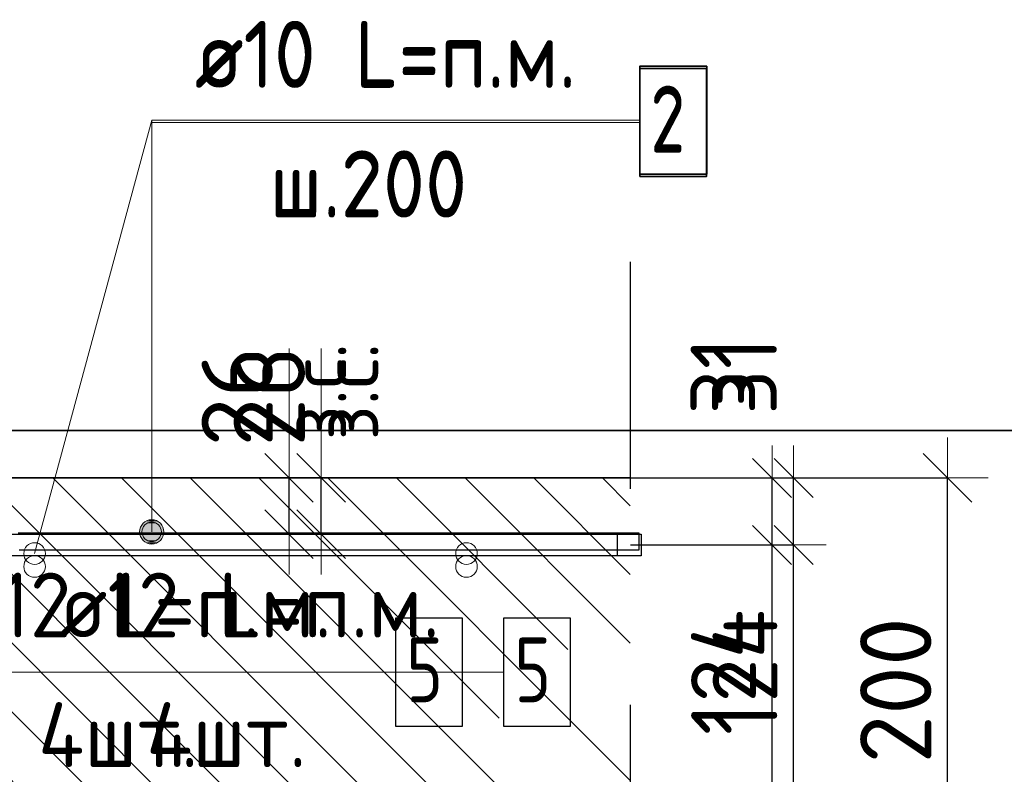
# Model space of a CAD drawing. Header units: metres. Extents: x -38 to 97, y -15 to 21.
# Tile 82 of 256: x 72.334 to 72.79, y 1.113 to 1.462. Entities that reach past the tile are written whole.
import ezdxf

# ---------------------------------------------------------------- set-up
doc = ezdxf.new("R2010")
doc.units = ezdxf.units.M
doc.header["$PDMODE"] = 65
doc.linetypes.add('______4', pattern=[0.135, 0.105, -0.03])
for name, color, linetype, lineweight in [('XR$4$Арм. стержнями верхней зоны', 180, 'Continuous', 35), ('XR$4$Арм.стержн. Арматура края', 96, 'Continuous', 35), ('XR$4$Арм.стержн. Доп. арматура', 180, 'Continuous', 35), ('XR$4$ВК__отв в полу 1-2 эт', 220, 'Continuous', 25), ('XR$4$Размерная линия (1)', 7, 'Continuous', 13), ('XR$4$Размерная линия_ общее', 7, 'Continuous', 13), ('XR$5$Арм. стержнями верхней зоны', 180, 'Continuous', 35), ('XR$5$Арм.стержн. Арматура края', 96, 'Continuous', 35), ('XR$5$Арм.стержн. Доп. арматура', 180, 'Continuous', 35), ('XR$5$ВК__отв в полу 1-2 эт', 220, 'Continuous', 25), ('XR$5$Размерная линия (1)', 7, 'Continuous', 13), ('XR$5$Размерная линия_ общее', 7, 'Continuous', 13), ('XR$6$Текст_ примечание', 7, 'Continuous', 13)]:
    doc.layers.add(name, color=color, linetype=linetype, lineweight=lineweight)
doc.styles.add('ISOCPEUR', font='txt')
doc.dimstyles.new('DIMSTYLE_11', dxfattribs={"dimtxt": 0.033, "dimasz": 0.0375, "dimexe": 0, "dimexo": 0, "dimgap": 0.0165, "dimtad": 2, "dimdec": 0, "dimlfac": 1000, "dimrnd": 1, "dimzin": 12, "dimdsep": 46, "dimtxsty": 'ISOCPEUR', "dimblk1": 'ALL_ML_STRICH', "dimblk2": 'ALL_ML_STRICH', "dimsah": 1, "dimcen": 0, "dimclrd": 7, "dimclre": 256, "dimclrt": 7, "dimadec": 0, "dimazin": 0, "dimtfac": 1, "dimtdec": 0, "dimtix": 1, "dimtmove": 2, "dimatfit": 3, "dimfxl": 0, "dimtvp": 1.2, "dimtzin": 0, "dimlwd": 0, "dimlwe": -3, "dimarcsym": 0})
doc.dimstyles.new('DIMSTYLE_12', dxfattribs={"dimtxt": 0.03, "dimasz": 0.03, "dimexe": 0, "dimexo": 0, "dimgap": 0.015, "dimtad": 2, "dimdec": 0, "dimlfac": 1000, "dimrnd": 1, "dimzin": 12, "dimdsep": 46, "dimtxsty": 'ISOCPEUR', "dimblk1": 'ALL_ML_STRICH', "dimblk2": 'ALL_ML_STRICH', "dimsah": 1, "dimcen": 0, "dimclrd": 7, "dimclre": 256, "dimclrt": 7, "dimadec": 0, "dimazin": 0, "dimtfac": 1, "dimtdec": 0, "dimtix": 1, "dimtmove": 2, "dimatfit": 3, "dimfxl": 0, "dimtzin": 0, "dimlwd": 0, "dimlwe": -3, "dimarcsym": 0})
doc.dimstyles.new('DIMSTYLE_14', dxfattribs={"dimtxt": 0.03, "dimasz": 0.03, "dimexe": 0, "dimexo": 0, "dimgap": 0.015, "dimtad": 2, "dimdec": 0, "dimlfac": 1000, "dimrnd": 1, "dimzin": 12, "dimdsep": 46, "dimtxsty": 'ISOCPEUR', "dimblk1": 'ALL_ML_STRICH', "dimblk2": 'ALL_ML_STRICH', "dimsah": 1, "dimcen": 0, "dimclrd": 7, "dimclre": 256, "dimclrt": 7, "dimadec": 0, "dimazin": 0, "dimtfac": 1, "dimtdec": 0, "dimtix": 1, "dimtmove": 2, "dimatfit": 3, "dimfxl": 0, "dimtvp": 1.2, "dimtzin": 0, "dimlwd": 0, "dimlwe": -3, "dimarcsym": 0})
doc.dimstyles.new('DIMSTYLE_8', dxfattribs={"dimtxt": 0.033, "dimasz": 0.0375, "dimexe": 0, "dimexo": 0, "dimgap": 0.0165, "dimtad": 2, "dimdec": 0, "dimlfac": 1000, "dimrnd": 1, "dimzin": 12, "dimdsep": 46, "dimtxsty": 'ISOCPEUR', "dimblk1": 'ALL_ML_STRICH', "dimblk2": 'ALL_ML_STRICH', "dimsah": 1, "dimcen": 0, "dimclrd": 7, "dimclre": 256, "dimclrt": 7, "dimadec": 0, "dimazin": 0, "dimtfac": 1, "dimtdec": 0, "dimtix": 1, "dimtmove": 2, "dimatfit": 3, "dimfxl": 0, "dimtzin": 0, "dimlwd": 0, "dimlwe": -3, "dimarcsym": 0})
pattern_1 = [(135, (0, 0), (-0.031819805, -0.031819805), [0.4, -0.05, 0, -0.05]), (135, (-0.01591, -0.01591), (-0.031819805, -0.031819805), [0.8, -0.1, 0.1, -0.1])]

# ---------------------------------------------------------------- blocks, each defined once
blk = doc.blocks.new('ALL_ML_STRICH')
at = {"color": 0, "linetype": 'ByBlock', "lineweight": -2}
for p, q in [((0, -0.5), (0, 0.5)), ((-0.3, -0.3), (0.3, 0.3)), ((-1, 0), (0.5, 0))]:
    blk.add_line(p, q, dxfattribs=at)
blk = doc.blocks.new('*D365')
at = {"layer": 'DEFPOINTS', "color": 7, "linetype": 'Continuous', "lineweight": 13, "transparency": 33554687}
for p in [(72.59237, 1.24971), (72.59237, 1.04971), (72.76392, 1.04971)]:
    blk.add_point(p, dxfattribs=at)
at = {"layer": 'XR$4$Размерная линия_ общее', "color": 253, "linetype": 'Continuous', "lineweight": -2, "true_color": 0xa0a0a0, "transparency": 33554687}
for p, q in [((72.61237, 1.24971), (72.76392, 1.24971)), ((72.61237, 1.04971), (72.76392, 1.04971))]:
    blk.add_line(p, q, dxfattribs=at)
at = {"layer": 'XR$4$Размерная линия_ общее', "color": 7, "linetype": 'Continuous', "lineweight": -2, "transparency": 33554687}
blk.add_line((72.76392, 1.04971), (72.76392, 1.24971), dxfattribs=at)
at = {"layer": 'XR$4$Размерная линия_ общее', "color": 7, "linetype": 'Continuous', "lineweight": 13, "transparency": 33554687, "xscale": 0.0375, "yscale": 0.0375, "zscale": 0.0375}
for p, rotation in [((72.76392, 1.24971), 90), ((72.76392, 1.04971), 270)]:
    blk.add_blockref('ALL_ML_STRICH', p, dxfattribs=dict(at, rotation=rotation))
at = {"layer": 'XR$4$Размерная линия_ общее', "color": 7, "linetype": 'Continuous', "lineweight": 13, "transparency": 33554687, "insert": (72.73992, 1.15136), "char_height": 0.033, "width": 0.099, "attachment_point": 5, "rotation": 90, "style": 'ISOCPEUR'}
blk.add_mtext('\\A1;{200}', dxfattribs=at)
blk = doc.blocks.new('*D509')
at = {"layer": 'DEFPOINTS', "color": 7, "linetype": 'Continuous', "lineweight": 13, "transparency": 33554687}
for p in [(72.41895, 1.24971), (72.41895, 1.22371), (72.45894, 1.22371)]:
    blk.add_point(p, dxfattribs=at)
at = {"layer": 'XR$4$Размерная линия_ общее', "color": 253, "linetype": 'Continuous', "lineweight": -2, "true_color": 0xa0a0a0, "transparency": 33554687}
for p, q in [((72.43895, 1.24971), (72.45894, 1.24971)), ((72.43895, 1.22371), (72.45894, 1.22371))]:
    blk.add_line(p, q, dxfattribs=at)
at = {"layer": 'XR$4$Размерная линия_ общее', "color": 7, "linetype": 'Continuous', "lineweight": -2, "transparency": 33554687}
blk.add_line((72.45894, 1.22371), (72.45894, 1.24971), dxfattribs=at)
at = {"layer": 'XR$4$Размерная линия_ общее', "color": 7, "linetype": 'Continuous', "lineweight": 13, "transparency": 33554687, "xscale": 0.0375, "yscale": 0.0375, "zscale": 0.0375}
for p, rotation in [((72.45894, 1.24971), 90), ((72.45894, 1.22371), 270)]:
    blk.add_blockref('ALL_ML_STRICH', p, dxfattribs=dict(at, rotation=rotation))
at = {"layer": 'XR$4$Размерная линия_ общее', "color": 7, "linetype": 'Continuous', "lineweight": 13, "transparency": 33554687, "insert": (72.45847, 1.26707), "char_height": 0.027, "width": 0.00135, "attachment_point": 1, "rotation": 90, "line_spacing_factor": 0.60241, "style": 'ISOCPEUR'}
blk.add_mtext('з.с.', dxfattribs=at)
at = {"layer": 'XR$4$Размерная линия_ общее', "color": 7, "linetype": 'Continuous', "lineweight": 13, "transparency": 33554687, "insert": (72.43494, 1.28744), "char_height": 0.033, "width": 0.066, "attachment_point": 5, "rotation": 90, "style": 'ISOCPEUR'}
blk.add_mtext('\\A1;{26}', dxfattribs=at)
blk = doc.blocks.new('*D511')
at = {"layer": 'DEFPOINTS', "color": 7, "linetype": 'Continuous', "lineweight": 13, "transparency": 33554687}
for p in [(72.59701, 1.21871), (72.58998, 1.09471), (72.68264, 1.09471)]:
    blk.add_point(p, dxfattribs=at)
at = {"layer": 'XR$4$Размерная линия (1)', "color": 9, "linetype": 'Continuous', "lineweight": -2, "true_color": 0xc7c7c7, "transparency": 33554687}
for p, q in [((72.61701, 1.21871), (72.68264, 1.21871)), ((72.60998, 1.09471), (72.68264, 1.09471))]:
    blk.add_line(p, q, dxfattribs=at)
at = {"layer": 'XR$4$Размерная линия (1)', "color": 7, "linetype": 'Continuous', "lineweight": -2, "transparency": 33554687}
blk.add_line((72.68264, 1.09471), (72.68264, 1.21871), dxfattribs=at)
at = {"layer": 'XR$4$Размерная линия (1)', "color": 7, "linetype": 'Continuous', "lineweight": 13, "transparency": 33554687, "xscale": 0.03, "yscale": 0.03, "zscale": 0.03}
for p, rotation in [((72.68264, 1.21871), 90), ((72.68264, 1.09471), 270)]:
    blk.add_blockref('ALL_ML_STRICH', p, dxfattribs=dict(at, rotation=rotation))
at = {"layer": 'XR$4$Размерная линия (1)', "color": 7, "linetype": 'Continuous', "lineweight": 13, "transparency": 33554687, "insert": (72.66014, 1.15971), "char_height": 0.03, "width": 0.09, "attachment_point": 5, "rotation": 90, "style": 'ISOCPEUR'}
blk.add_mtext('\\A1;{124}', dxfattribs=at)
blk = doc.blocks.new('*D512')
at = {"layer": 'DEFPOINTS', "color": 7, "linetype": 'Continuous', "lineweight": 13, "transparency": 33554687}
for p in [(72.57914, 1.24971), (72.59701, 1.21871), (72.68264, 1.21871)]:
    blk.add_point(p, dxfattribs=at)
at = {"layer": 'XR$4$Размерная линия (1)', "color": 9, "linetype": 'Continuous', "lineweight": -2, "true_color": 0xc7c7c7, "transparency": 33554687}
for p, q in [((72.59914, 1.24971), (72.68264, 1.24971)), ((72.61701, 1.21871), (72.68264, 1.21871))]:
    blk.add_line(p, q, dxfattribs=at)
at = {"layer": 'XR$4$Размерная линия (1)', "color": 7, "linetype": 'Continuous', "lineweight": -2, "transparency": 33554687}
blk.add_line((72.68264, 1.21871), (72.68264, 1.24971), dxfattribs=at)
at = {"layer": 'XR$4$Размерная линия (1)', "color": 7, "linetype": 'Continuous', "lineweight": 13, "transparency": 33554687, "xscale": 0.03, "yscale": 0.03, "zscale": 0.03}
for p, rotation in [((72.68264, 1.24971), 90), ((72.68264, 1.21871), 270)]:
    blk.add_blockref('ALL_ML_STRICH', p, dxfattribs=dict(at, rotation=rotation))
at = {"layer": 'XR$4$Размерная линия (1)', "color": 7, "linetype": 'Continuous', "lineweight": 13, "transparency": 33554687, "insert": (72.6599, 1.297), "char_height": 0.03, "width": 0.06, "attachment_point": 5, "rotation": 90, "style": 'ISOCPEUR'}
blk.add_mtext('\\A1;{31}', dxfattribs=at)
blk = doc.blocks.new('*D641')
at = {"layer": 'DEFPOINTS', "color": 7, "linetype": 'Continuous', "lineweight": 13, "transparency": 33554687}
for p in [(72.59237, 1.24971), (72.59237, 1.04971), (72.76392, 1.04971)]:
    blk.add_point(p, dxfattribs=at)
at = {"layer": 'XR$5$Размерная линия_ общее', "color": 253, "linetype": 'Continuous', "lineweight": -2, "true_color": 0xa0a0a0, "transparency": 33554687}
for p, q in [((72.61237, 1.24971), (72.76392, 1.24971)), ((72.61237, 1.04971), (72.76392, 1.04971))]:
    blk.add_line(p, q, dxfattribs=at)
at = {"layer": 'XR$5$Размерная линия_ общее', "color": 7, "linetype": 'Continuous', "lineweight": -2, "transparency": 33554687}
blk.add_line((72.76392, 1.04971), (72.76392, 1.24971), dxfattribs=at)
at = {"layer": 'XR$5$Размерная линия_ общее', "color": 7, "linetype": 'Continuous', "lineweight": 13, "transparency": 33554687, "xscale": 0.0375, "yscale": 0.0375, "zscale": 0.0375}
for p, rotation in [((72.76392, 1.24971), 90), ((72.76392, 1.04971), 270)]:
    blk.add_blockref('ALL_ML_STRICH', p, dxfattribs=dict(at, rotation=rotation))
at = {"layer": 'XR$5$Размерная линия_ общее', "color": 7, "linetype": 'Continuous', "lineweight": 13, "transparency": 33554687, "insert": (72.73992, 1.15136), "char_height": 0.033, "width": 0.099, "attachment_point": 5, "rotation": 90, "style": 'ISOCPEUR'}
blk.add_mtext('\\A1;{200}', dxfattribs=at)
blk = doc.blocks.new('*D855')
at = {"layer": 'DEFPOINTS', "color": 7, "linetype": 'Continuous', "lineweight": 13, "transparency": 33554687}
for p in [(72.43381, 1.24971), (72.43381, 1.22371), (72.4738, 1.22371)]:
    blk.add_point(p, dxfattribs=at)
at = {"layer": 'XR$5$Размерная линия_ общее', "color": 253, "linetype": 'Continuous', "lineweight": -2, "true_color": 0xa0a0a0, "transparency": 33554687}
for p, q in [((72.45381, 1.24971), (72.4738, 1.24971)), ((72.45381, 1.22371), (72.4738, 1.22371))]:
    blk.add_line(p, q, dxfattribs=at)
at = {"layer": 'XR$5$Размерная линия_ общее', "color": 7, "linetype": 'Continuous', "lineweight": -2, "transparency": 33554687}
blk.add_line((72.4738, 1.22371), (72.4738, 1.24971), dxfattribs=at)
at = {"layer": 'XR$5$Размерная линия_ общее', "color": 7, "linetype": 'Continuous', "lineweight": 13, "transparency": 33554687, "xscale": 0.0375, "yscale": 0.0375, "zscale": 0.0375}
for p, rotation in [((72.4738, 1.24971), 90), ((72.4738, 1.22371), 270)]:
    blk.add_blockref('ALL_ML_STRICH', p, dxfattribs=dict(at, rotation=rotation))
at = {"layer": 'XR$5$Размерная линия_ общее', "color": 7, "linetype": 'Continuous', "lineweight": 13, "transparency": 33554687, "insert": (72.47333, 1.26707), "char_height": 0.027, "width": 0.00135, "attachment_point": 1, "rotation": 90, "line_spacing_factor": 0.60241, "style": 'ISOCPEUR'}
blk.add_mtext('з.с.', dxfattribs=at)
at = {"layer": 'XR$5$Размерная линия_ общее', "color": 7, "linetype": 'Continuous', "lineweight": 13, "transparency": 33554687, "insert": (72.4498, 1.28744), "char_height": 0.033, "width": 0.066, "attachment_point": 5, "rotation": 90, "style": 'ISOCPEUR'}
blk.add_mtext('\\A1;{26}', dxfattribs=at)
blk = doc.blocks.new('*D857')
at = {"layer": 'DEFPOINTS', "color": 7, "linetype": 'Continuous', "lineweight": 13, "transparency": 33554687}
for p in [(72.60698, 1.21871), (72.59996, 1.09471), (72.69262, 1.09471)]:
    blk.add_point(p, dxfattribs=at)
at = {"layer": 'XR$5$Размерная линия (1)', "color": 9, "linetype": 'Continuous', "lineweight": -2, "true_color": 0xc7c7c7, "transparency": 33554687}
for p, q in [((72.62698, 1.21871), (72.69262, 1.21871)), ((72.61996, 1.09471), (72.69262, 1.09471))]:
    blk.add_line(p, q, dxfattribs=at)
at = {"layer": 'XR$5$Размерная линия (1)', "color": 7, "linetype": 'Continuous', "lineweight": -2, "transparency": 33554687}
blk.add_line((72.69262, 1.09471), (72.69262, 1.21871), dxfattribs=at)
at = {"layer": 'XR$5$Размерная линия (1)', "color": 7, "linetype": 'Continuous', "lineweight": 13, "transparency": 33554687, "xscale": 0.03, "yscale": 0.03, "zscale": 0.03}
for p, rotation in [((72.69262, 1.21871), 90), ((72.69262, 1.09471), 270)]:
    blk.add_blockref('ALL_ML_STRICH', p, dxfattribs=dict(at, rotation=rotation))
at = {"layer": 'XR$5$Размерная линия (1)', "color": 7, "linetype": 'Continuous', "lineweight": 13, "transparency": 33554687, "insert": (72.67012, 1.15971), "char_height": 0.03, "width": 0.09, "attachment_point": 5, "rotation": 90, "style": 'ISOCPEUR'}
blk.add_mtext('\\A1;{124}', dxfattribs=at)
blk = doc.blocks.new('*D858')
at = {"layer": 'DEFPOINTS', "color": 7, "linetype": 'Continuous', "lineweight": 13, "transparency": 33554687}
for p in [(72.58912, 1.24971), (72.60698, 1.21871), (72.69262, 1.21871)]:
    blk.add_point(p, dxfattribs=at)
at = {"layer": 'XR$5$Размерная линия (1)', "color": 9, "linetype": 'Continuous', "lineweight": -2, "true_color": 0xc7c7c7, "transparency": 33554687}
for p, q in [((72.60912, 1.24971), (72.69262, 1.24971)), ((72.62698, 1.21871), (72.69262, 1.21871))]:
    blk.add_line(p, q, dxfattribs=at)
at = {"layer": 'XR$5$Размерная линия (1)', "color": 7, "linetype": 'Continuous', "lineweight": -2, "transparency": 33554687}
blk.add_line((72.69262, 1.21871), (72.69262, 1.24971), dxfattribs=at)
at = {"layer": 'XR$5$Размерная линия (1)', "color": 7, "linetype": 'Continuous', "lineweight": 13, "transparency": 33554687, "xscale": 0.03, "yscale": 0.03, "zscale": 0.03}
for p, rotation in [((72.69262, 1.24971), 90), ((72.69262, 1.21871), 270)]:
    blk.add_blockref('ALL_ML_STRICH', p, dxfattribs=dict(at, rotation=rotation))
at = {"layer": 'XR$5$Размерная линия (1)', "color": 7, "linetype": 'Continuous', "lineweight": 13, "transparency": 33554687, "insert": (72.66988, 1.297), "char_height": 0.03, "width": 0.06, "attachment_point": 5, "rotation": 90, "style": 'ISOCPEUR'}
blk.add_mtext('\\A1;{31}', dxfattribs=at)

msp = doc.modelspace()

# ---------------------------------------------------------------- hatches: boundary and pattern name
at = {"linetype": 'Continuous', "lineweight": 13, "transparency": 33554687}
h = msp.add_hatch(dxfattribs=at)
h.set_pattern_fill('__________540', scale=0.015, style=0, pattern_type=2)
h.set_pattern_definition(pattern_1)
h.paths.add_polyline_path([(72.08104, 1.24971), (72.08104, 1.12971), (72.00104, 1.08971), (72.00104, 1.04971), (72.61695, 1.04971), (72.61695, 1.24971)], flags=0)
h = msp.add_hatch(dxfattribs=at)
h.set_pattern_fill('__________540', scale=0.015, style=0, pattern_type=2)
h.set_pattern_definition(pattern_1)
h.paths.add_polyline_path([(72.08104, 1.24971), (72.08104, 1.12971), (72.00104, 1.08971), (72.00104, 1.04971), (72.61695, 1.04971), (72.61695, 1.24971)], flags=0)
at = {"layer": 'XR$4$Арм. стержнями верхней зоны', "linetype": 'Continuous', "lineweight": 13, "transparency": 33554687}
for points in [[(72.40021, 1.22757), (72.39054, 1.22757), (72.38975, 1.22476)], [(72.40021, 1.22757), (72.38975, 1.22476), (72.401, 1.22476)], [(72.39819, 1.2296), (72.39256, 1.2296), (72.39054, 1.22757)], [(72.39819, 1.2296), (72.39054, 1.22757), (72.40021, 1.22757)], [(72.39256, 1.2296), (72.39819, 1.2296), (72.39537, 1.23039)], [(72.401, 1.22476), (72.38975, 1.22476), (72.39054, 1.22195)], [(72.401, 1.22476), (72.39054, 1.22195), (72.40021, 1.22195)], [(72.40021, 1.22195), (72.39054, 1.22195), (72.39256, 1.21992)], [(72.40021, 1.22195), (72.39256, 1.21992), (72.39819, 1.21992)], [(72.39819, 1.21992), (72.39256, 1.21992), (72.39537, 1.21914)]]:
    msp.add_hatch(color=7, dxfattribs=at).paths.add_polyline_path(points)
at = {"layer": 'XR$5$Арм. стержнями верхней зоны', "linetype": 'Continuous', "lineweight": 13, "transparency": 33554687}
for points in [[(72.3992, 1.22701), (72.39146, 1.22701), (72.39083, 1.22476)], [(72.3992, 1.22701), (72.39083, 1.22476), (72.39983, 1.22476)], [(72.39758, 1.22863), (72.39308, 1.22863), (72.39146, 1.22701)], [(72.39758, 1.22863), (72.39146, 1.22701), (72.3992, 1.22701)], [(72.39308, 1.22863), (72.39758, 1.22863), (72.39533, 1.22926)], [(72.39983, 1.22476), (72.39083, 1.22476), (72.39146, 1.22251)], [(72.39983, 1.22476), (72.39146, 1.22251), (72.3992, 1.22251)], [(72.3992, 1.22251), (72.39146, 1.22251), (72.39308, 1.22089)], [(72.3992, 1.22251), (72.39308, 1.22089), (72.39758, 1.22089)], [(72.39758, 1.22089), (72.39308, 1.22089), (72.39533, 1.22026)]]:
    msp.add_hatch(color=7, dxfattribs=at).paths.add_polyline_path(points)

# ---------------------------------------------------------------- linework, layer by layer
at = {"color": 7, "linetype": '______4', "lineweight": 25, "transparency": 33554687}
msp.add_line((72.61695, 1.34971), (72.61695, 0.94971), dxfattribs=at)
msp.add_line((72.61695, 1.34971), (72.61695, 0.94971), dxfattribs=at)
at = {"color": 7, "linetype": 'Continuous', "lineweight": 13, "transparency": 33554687}
for p, q in [((72.45894, 1.24971), (72.45894, 1.30971)), ((72.4738, 1.24971), (72.4738, 1.30971))]:
    msp.add_line(p, q, dxfattribs=at)
at = {"color": 7, "linetype": 'Continuous', "lineweight": 35, "transparency": 33554687}
msp.add_line((72.61695, 1.24971), (72.08104, 1.24971), dxfattribs=at)
msp.add_line((72.61695, 1.24971), (72.08104, 1.24971), dxfattribs=at)
at = {"color": 7, "linetype": 'Continuous', "lineweight": 13, "transparency": 33554687}
for centre in [(72.34112, 1.21471), (72.54112, 1.21471), (72.34112, 1.20871), (72.54112, 1.20871)]:
    msp.add_circle(centre, 0.005, dxfattribs=at)
at = {"layer": 'XR$4$Арм. стержнями верхней зоны', "color": 7, "linetype": 'Continuous', "lineweight": 13, "transparency": 33554687}
for p, q in [((72.39537, 1.41531), (72.62137, 1.41531)), ((72.39537, 1.41531), (72.39537, 1.22476)), ((72.39537, 1.23039), (72.39537, 1.23039)), ((72.38975, 1.22476), (72.38975, 1.22476)), ((72.401, 1.22476), (72.401, 1.22476)), ((72.39537, 1.21914), (72.39537, 1.21914))]:
    msp.add_line(p, q, dxfattribs=at)
at = {"layer": 'XR$4$Арм. стержнями верхней зоны', "color": 7, "linetype": 'Continuous', "lineweight": 35, "transparency": 33554687}
msp.add_lwpolyline([(72.62137, 1.39031), (72.65237, 1.39031), (72.65237, 1.44031), (72.62137, 1.44031), (72.62137, 1.39031)], dxfattribs=at)
at = {"layer": 'XR$4$Арм. стержнями верхней зоны', "color": 4, "linetype": 'Continuous', "lineweight": 25, "transparency": 33554687}
msp.add_lwpolyline([(72.10104, 1.22371), (72.62195, 1.22371), (72.62195, 1.21371), (72.10104, 1.21371), (72.10104, 1.22371)], dxfattribs=at)
at = {"layer": 'XR$4$Арм. стержнями верхней зоны', "color": 7, "linetype": 'Continuous', "lineweight": 13, "transparency": 33554687}
msp.add_circle((72.39537, 1.22476), 0.00563, dxfattribs=at)
at = {"layer": 'XR$4$Арм.стержн. Арматура края', "color": 4, "linetype": 'Continuous', "lineweight": 25, "transparency": 33554687}
msp.add_lwpolyline([(72.13953, 1.22371), (72.61097, 1.22371), (72.61097, 1.21371), (72.14022, 1.21371)], dxfattribs=at)
at = {"layer": 'XR$4$Арм.стержн. Арматура края', "color": 40, "linetype": 'Continuous', "lineweight": 25, "transparency": 33554687}
msp.add_lwpolyline([(72.33349, 1.22429), (72.33498, 1.22435), (72.62095, 1.22435), (72.62095, 1.21635), (72.33515, 1.21635), (72.33403, 1.2163)], dxfattribs=at)
at = {"layer": 'XR$4$Арм.стержн. Доп. арматура', "color": 7, "linetype": 'Continuous', "lineweight": 13, "transparency": 33554687}
msp.add_line((72.28222, 1.15987), (72.50822, 1.15987), dxfattribs=at)
at = {"layer": 'XR$4$Арм.стержн. Доп. арматура', "color": 7, "linetype": 'Continuous', "lineweight": 25, "transparency": 33554687}
msp.add_lwpolyline([(72.50822, 1.13487), (72.53922, 1.13487), (72.53922, 1.18487), (72.50822, 1.18487), (72.50822, 1.13487)], dxfattribs=at)
at = {"layer": 'XR$4$ВК__отв в полу 1-2 эт', "color": 7, "linetype": 'Continuous', "lineweight": 13, "transparency": 33554687}
msp.add_line((72.34112, 1.21471), (72.39537, 1.41531), dxfattribs=at)
at = {"layer": 'XR$5$Арм. стержнями верхней зоны', "color": 7, "linetype": 'Continuous', "lineweight": 13, "transparency": 33554687}
for p, q in [((72.39533, 1.41429), (72.62133, 1.41429)), ((72.39533, 1.41429), (72.39533, 1.22476)), ((72.39533, 1.22926), (72.39533, 1.22926)), ((72.39083, 1.22476), (72.39083, 1.22476)), ((72.39983, 1.22476), (72.39983, 1.22476)), ((72.39533, 1.22026), (72.39533, 1.22026))]:
    msp.add_line(p, q, dxfattribs=at)
at = {"layer": 'XR$5$Арм. стержнями верхней зоны', "color": 7, "linetype": 'Continuous', "lineweight": 35, "transparency": 33554687}
msp.add_lwpolyline([(72.62133, 1.38929), (72.65233, 1.38929), (72.65233, 1.43929), (72.62133, 1.43929), (72.62133, 1.38929)], dxfattribs=at)
at = {"layer": 'XR$5$Арм. стержнями верхней зоны', "color": 4, "linetype": 'Continuous', "lineweight": 25, "transparency": 33554687}
msp.add_lwpolyline([(72.10104, 1.22371), (72.62195, 1.22371), (72.62195, 1.21371), (72.10104, 1.21371), (72.10104, 1.22371)], dxfattribs=at)
at = {"layer": 'XR$5$Арм. стержнями верхней зоны', "color": 7, "linetype": 'Continuous', "lineweight": 13, "transparency": 33554687}
msp.add_circle((72.39533, 1.22476), 0.0045, dxfattribs=at)
at = {"layer": 'XR$5$Арм.стержн. Арматура края', "color": 4, "linetype": 'Continuous', "lineweight": 25, "transparency": 33554687}
msp.add_lwpolyline([(72.13953, 1.22371), (72.61097, 1.22371), (72.61097, 1.21371), (72.14022, 1.21371)], dxfattribs=at)
at = {"layer": 'XR$5$Арм.стержн. Арматура края', "color": 40, "linetype": 'Continuous', "lineweight": 25, "transparency": 33554687}
msp.add_lwpolyline([(72.33349, 1.22429), (72.33498, 1.22435), (72.62095, 1.22435), (72.62095, 1.21635), (72.33515, 1.21635), (72.33403, 1.2163)], dxfattribs=at)
at = {"layer": 'XR$5$Арм.стержн. Доп. арматура', "color": 7, "linetype": 'Continuous', "lineweight": 13, "transparency": 33554687}
msp.add_line((72.3323, 1.15987), (72.5583, 1.15987), dxfattribs=at)
at = {"layer": 'XR$5$Арм.стержн. Доп. арматура', "color": 7, "linetype": 'Continuous', "lineweight": 25, "transparency": 33554687}
msp.add_lwpolyline([(72.5583, 1.13487), (72.5893, 1.13487), (72.5893, 1.18487), (72.5583, 1.18487), (72.5583, 1.13487)], dxfattribs=at)
at = {"layer": 'XR$5$ВК__отв в полу 1-2 эт', "color": 7, "linetype": 'Continuous', "lineweight": 13, "transparency": 33554687}
msp.add_line((72.34112, 1.21471), (72.39537, 1.41531), dxfattribs=at)
at = {"layer": 'XR$6$Текст_ примечание', "color": 7, "linetype": 'Continuous', "lineweight": 35, "transparency": 33554687}
msp.add_line((67.91979, 1.27171), (86.41979, 1.27171), dxfattribs=at)
at = {"layer": 'XR$6$Текст_ примечание', "color": 7, "linetype": 'Continuous', "lineweight": 13, "transparency": 33554687}
msp.add_line((86.41979, 1.27171), (67.91979, 1.27171), dxfattribs=at)

# ---------------------------------------------------------------- texts
at = {"layer": 'XR$4$Арм. стержнями верхней зоны', "color": 7, "linetype": 'Continuous', "lineweight": 25, "transparency": 33554687, "char_height": 0.03, "attachment_point": 7, "style": 'ISOCPEUR'}
for s, insert, width in [('\\W0.94;ø10 L=п.м.', (72.41537, 1.43131), 0.1999832), ('\\W0.78;2', (72.62637, 1.40131), 0.0326407), ('\\W0.95;ш.200 ', (72.44987, 1.37131), 0.1311997)]:
    msp.add_mtext(s, dxfattribs=dict(at, insert=insert, width=width))
at = {"layer": 'XR$4$Арм.стержн. Доп. арматура', "color": 7, "linetype": 'Continuous', "lineweight": 25, "transparency": 33554687, "char_height": 0.03, "attachment_point": 7, "style": 'ISOCPEUR'}
for s, insert, width in [('\\W0.94;ø12 L=п.м.', (72.30222, 1.17587), 0.1999832), ('\\W0.78;5', (72.51322, 1.14587), 0.0326407), ('\\W0.95;4шт. ', (72.34272, 1.11587), 0.1191575)]:
    msp.add_mtext(s, dxfattribs=dict(at, insert=insert, width=width))
at = {"layer": 'XR$5$Арм. стержнями верхней зоны', "color": 7, "linetype": 'Continuous', "lineweight": 25, "transparency": 33554687, "char_height": 0.03, "attachment_point": 7, "style": 'ISOCPEUR'}
for s, insert, width in [('\\W0.94;ø10 L=п.м.', (72.41533, 1.43029), 0.1999832), ('\\W0.78;2', (72.62633, 1.40029), 0.0326407), ('\\W0.95;ш.200 ', (72.44983, 1.37029), 0.1311997)]:
    msp.add_mtext(s, dxfattribs=dict(at, insert=insert, width=width))
at = {"layer": 'XR$5$Арм.стержн. Доп. арматура', "color": 7, "linetype": 'Continuous', "lineweight": 25, "transparency": 33554687, "char_height": 0.03, "attachment_point": 7, "style": 'ISOCPEUR'}
for s, insert, width in [('\\W0.94;ø12 L=п.м.', (72.3523, 1.17587), 0.1999832), ('\\W0.78;5', (72.5633, 1.14587), 0.0326407), ('\\W0.95;4шт. ', (72.3928, 1.11587), 0.1191575)]:
    msp.add_mtext(s, dxfattribs=dict(at, insert=insert, width=width))

# ---------------------------------------------------------------- dimensions: what is measured, and where the dimension line sits
at = {"layer": 'XR$4$Размерная линия (1)', "color": 7, "linetype": 'Continuous', "lineweight": 13, "transparency": 33554687}
for base, p1, p2, dimstyle, picture, middle in [((72.68264, 1.24971), (72.61701, 1.21871), (72.59914, 1.24971), 'DIMSTYLE_14', '*D512', (72.6599, 1.297)), ((72.68264, 1.21871), (72.60998, 1.09471), (72.61701, 1.21871), 'DIMSTYLE_12', '*D511', (72.66014, 1.15971))]:
    dim = msp.add_linear_dim(base=base, p1=p1, p2=p2, angle=90, dimstyle=dimstyle, override={"dimpost": '<>', "dimclrd": 7, "dimclre": 9, "dimclrt": 7, "dimlwd": 0, "dimlwe": 65533}, dxfattribs=at)
    dim.commit()
    dim.dimension.update_dxf_attribs({"geometry": picture, "text_midpoint": middle, "dimtype": 160})
at = {"layer": 'XR$4$Размерная линия_ общее', "color": 7, "linetype": 'Continuous', "lineweight": 13, "transparency": 33554687}
dim = msp.add_linear_dim(base=(72.45894, 1.24971), p1=(72.43895, 1.22371), p2=(72.43895, 1.24971), angle=90, text='<>\\Xз.с.', dimstyle='DIMSTYLE_11', override={"dimpost": '<>', "dimclrd": 7, "dimclre": 253, "dimclrt": 7, "dimlwd": 0, "dimlwe": 65533}, dxfattribs=at)
dim.commit()
dim.dimension.update_dxf_attribs({"geometry": '*D509', "text_midpoint": (72.43494, 1.28744), "dimtype": 160})
dim = msp.add_linear_dim(base=(72.76392, 1.24971), p1=(72.61237, 1.04971), p2=(72.61237, 1.24971), angle=90, dimstyle='DIMSTYLE_8', override={"dimpost": '<>', "dimclrd": 7, "dimclre": 253, "dimclrt": 7, "dimlwd": 0, "dimlwe": 65533}, dxfattribs=at)
dim.commit()
dim.dimension.update_dxf_attribs({"geometry": '*D365', "text_midpoint": (72.73992, 1.15136), "dimtype": 160})
at = {"layer": 'XR$5$Размерная линия (1)', "color": 7, "linetype": 'Continuous', "lineweight": 13, "transparency": 33554687}
for base, p1, p2, dimstyle, picture, middle in [((72.69262, 1.24971), (72.62698, 1.21871), (72.60912, 1.24971), 'DIMSTYLE_14', '*D858', (72.66988, 1.297)), ((72.69262, 1.21871), (72.61996, 1.09471), (72.62698, 1.21871), 'DIMSTYLE_12', '*D857', (72.67012, 1.15971))]:
    dim = msp.add_linear_dim(base=base, p1=p1, p2=p2, angle=90, dimstyle=dimstyle, override={"dimpost": '<>', "dimclrd": 7, "dimclre": 9, "dimclrt": 7, "dimlwd": 0, "dimlwe": 65533}, dxfattribs=at)
    dim.commit()
    dim.dimension.update_dxf_attribs({"geometry": picture, "text_midpoint": middle, "dimtype": 160})
at = {"layer": 'XR$5$Размерная линия_ общее', "color": 7, "linetype": 'Continuous', "lineweight": 13, "transparency": 33554687}
dim = msp.add_linear_dim(base=(72.4738, 1.24971), p1=(72.45381, 1.22371), p2=(72.45381, 1.24971), angle=90, text='<>\\Xз.с.', dimstyle='DIMSTYLE_11', override={"dimpost": '<>', "dimclrd": 7, "dimclre": 253, "dimclrt": 7, "dimlwd": 0, "dimlwe": 65533}, dxfattribs=at)
dim.commit()
dim.dimension.update_dxf_attribs({"geometry": '*D855', "text_midpoint": (72.4498, 1.28744), "dimtype": 160})
dim = msp.add_linear_dim(base=(72.76392, 1.24971), p1=(72.61237, 1.04971), p2=(72.61237, 1.24971), angle=90, dimstyle='DIMSTYLE_8', override={"dimpost": '<>', "dimclrd": 7, "dimclre": 253, "dimclrt": 7, "dimlwd": 0, "dimlwe": 65533}, dxfattribs=at)
dim.commit()
dim.dimension.update_dxf_attribs({"geometry": '*D641', "text_midpoint": (72.73992, 1.15136), "dimtype": 160})

doc.saveas('drawing.dxf')
